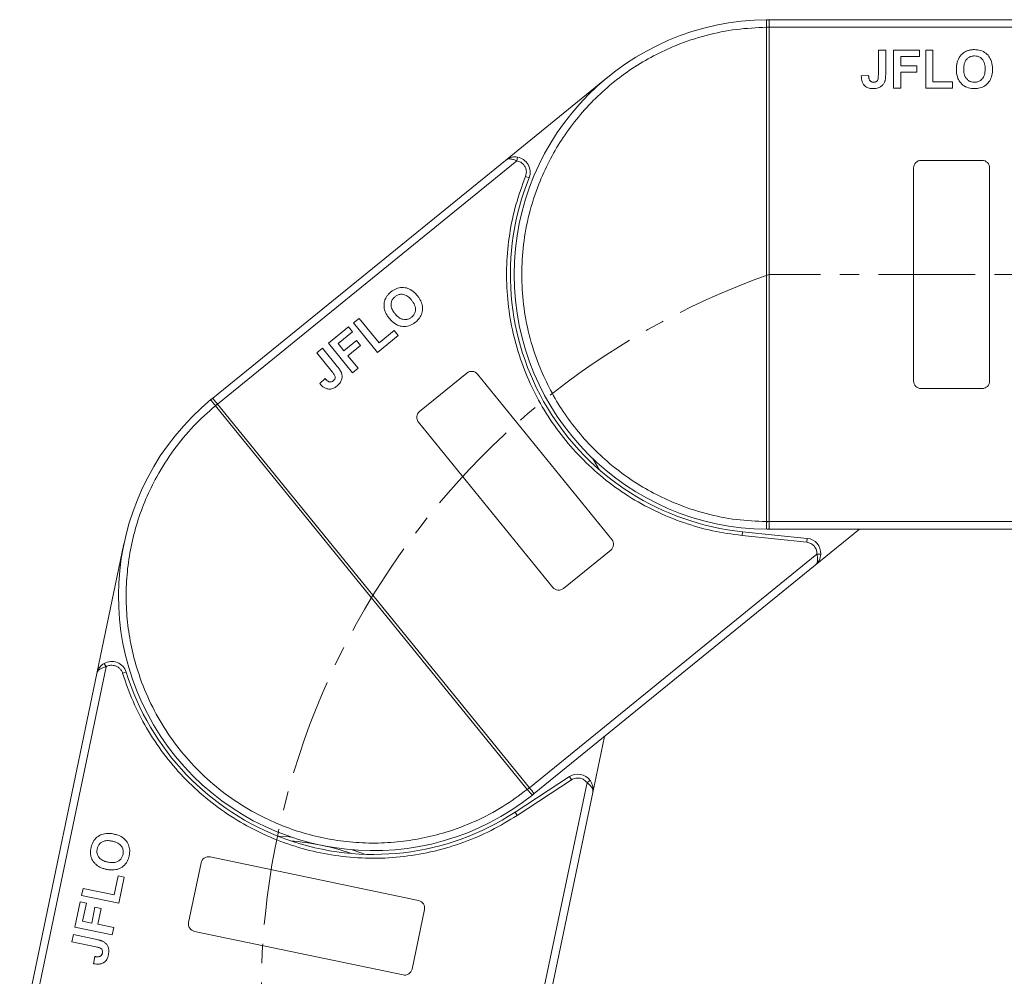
# Model space of a CAD drawing. Header units: millimetres. Extents: x -855 to 619, y 109 to 1142.
# Tile 17 of 74: x -381 to -252, y 722 to 847. Entities that reach past the tile are written whole.
import ezdxf

# ---------------------------------------------------------------- set-up
doc = ezdxf.new("R2010")
doc.units = ezdxf.units.MM
doc.linetypes.add('CENTERX2', pattern=[20.32, 12.7, -2.54, 2.54, -2.54])

msp = doc.modelspace()

# ---------------------------------------------------------------- linework, layer by layer
at = {"color": 7, "linetype": 'Continuous', "lineweight": 15}
for p, q in [((-282.994, 846.48), (-282.994, 846.483)), ((-282.994, 781.484), (-282.994, 846.48)), ((-282.994, 846.48), (-282.644, 846.48)), ((-282.878, 847.481), (-282.644, 847.482)), ((-233.072, 847.482), (-282.644, 847.482)), ((-282.644, 846.482), (-231.954, 846.482)), ((-282.644, 846.48), (-282.644, 781.484)), ((-268.272, 843.482), (-267.31, 843.482)), ((-268.272, 840.246), (-268.272, 843.482)), ((-267.31, 843.482), (-267.31, 840.33)), ((-266.285, 838.482), (-266.285, 843.482)), ((-266.285, 843.482), (-262.887, 843.482)), ((-262.887, 842.649), (-265.323, 842.649)), ((-265.323, 842.649), (-265.323, 841.431)), ((-262.887, 843.482), (-262.887, 842.649)), ((-262.054, 843.482), (-261.092, 843.482)), ((-262.054, 838.482), (-262.054, 843.482)), ((-261.092, 843.482), (-261.092, 839.315)), ((-265.323, 841.431), (-263.208, 841.431)), ((-263.208, 841.431), (-263.208, 840.597)), ((-303.771, 839.98), (-317.297, 828.988)), ((-269.554, 840.149), (-270.515, 840.085)), ((-263.208, 840.597), (-265.323, 840.597)), ((-265.323, 840.597), (-265.323, 838.482)), ((-261.092, 839.315), (-258.528, 839.315)), ((-258.528, 839.315), (-258.528, 838.482)), ((-265.323, 838.482), (-266.285, 838.482)), ((-258.528, 838.482), (-262.054, 838.482)), ((-317.297, 828.988), (-355.766, 797.724)), ((-355.136, 796.948), (-315.798, 828.917)), ((-315.798, 828.917), (-315.719, 829.411)), ((-262.644, 828.982), (-254.644, 828.982)), ((-263.644, 799.982), (-263.644, 827.982)), ((-253.644, 827.982), (-253.644, 799.982)), ((-314.18, 826.688), (-314.644, 826.875)), ((-337.265, 807.605), (-336.519, 808.212)), ((-334.112, 803.725), (-337.265, 807.605)), ((-336.519, 808.212), (-333.891, 804.978)), ((-340.548, 804.937), (-337.912, 807.08)), ((-337.386, 806.433), (-339.277, 804.897)), ((-337.912, 807.08), (-337.386, 806.433)), ((-333.891, 804.978), (-331.901, 806.596)), ((-331.901, 806.596), (-331.376, 805.949)), ((-338.508, 803.952), (-336.867, 805.286)), ((-336.867, 805.286), (-336.341, 804.639)), ((-331.376, 805.949), (-334.112, 803.725)), ((-342.091, 803.684), (-341.344, 804.29)), ((-340.05, 801.173), (-342.091, 803.684)), ((-341.344, 804.29), (-339.356, 801.844)), ((-337.395, 801.057), (-340.548, 804.937)), ((-339.277, 804.897), (-338.508, 803.952)), ((-336.341, 804.639), (-337.983, 803.305)), ((-337.983, 803.305), (-336.649, 801.663)), ((-336.649, 801.663), (-337.395, 801.057)), ((-340.983, 800.289), (-341.689, 799.632)), ((-328.578, 795.981), (-322.37, 801.026)), ((-320.963, 800.881), (-303.304, 779.152)), ((-254.644, 798.982), (-262.644, 798.982)), ((-355.947, 797.576), (-355.766, 797.724)), ((-355.406, 796.726), (-355.408, 796.728)), ((-355.406, 796.726), (-355.135, 796.947)), ((-314.415, 746.286), (-355.406, 796.726)), ((-355.135, 796.947), (-314.143, 746.507)), ((-311.064, 772.845), (-328.723, 794.574)), ((-282.644, 781.484), (-282.994, 781.484)), ((-282.994, 781.481), (-282.994, 781.484)), ((-282.644, 780.482), (-282.878, 780.483)), ((-233.937, 781.482), (-282.644, 781.482)), ((-282.644, 780.482), (-235.055, 780.482)), ((-276.58, 775.742), (-270.748, 780.482)), ((-286.19, 779.665), (-286.139, 780.162)), ((-277.688, 778.786), (-286.19, 779.665)), ((-277.636, 779.283), (-286.139, 780.162)), ((-277.688, 778.786), (-277.636, 779.283)), ((-367.431, 778.577), (-370.995, 761.517)), ((-276.343, 777.223), (-314.142, 746.505)), ((-303.449, 777.745), (-309.658, 772.699)), ((-275.844, 777.199), (-276.343, 777.223)), ((-313.511, 745.729), (-276.58, 775.742)), ((-380.153, 712.789), (-369.787, 762.407)), ((-369.787, 762.407), (-370.037, 762.84)), ((-370.995, 761.517), (-381.132, 712.993)), ((-367.126, 761.698), (-367.604, 761.551)), ((-305.816, 745.875), (-304.279, 753.232)), ((-306.567, 747.173), (-316.527, 699.496)), ((-308.869, 747.957), (-316.022, 743.277)), ((-308.595, 747.539), (-315.748, 742.858)), ((-308.595, 747.539), (-308.869, 747.957)), ((-306.164, 747.47), (-306.567, 747.173)), ((-315.548, 699.292), (-305.816, 745.875)), ((-314.143, 746.507), (-314.415, 746.286)), ((-314.413, 746.284), (-314.415, 746.286)), ((-313.511, 745.729), (-313.693, 745.582)), ((-315.748, 742.858), (-316.022, 743.277)), ((-358.933, 728.787), (-357.297, 736.618)), ((-356.114, 737.393), (-328.705, 731.667)), ((-368.731, 732.419), (-368.206, 734.929)), ((-368.206, 734.929), (-367.391, 734.758)), ((-367.391, 734.758), (-368.112, 731.307)), ((-373.006, 732.33), (-372.809, 733.271)), ((-372.809, 733.271), (-368.731, 732.419)), ((-373.871, 728.188), (-373.176, 731.514)), ((-373.176, 731.514), (-372.361, 731.344)), ((-368.112, 731.307), (-373.006, 732.33)), ((-372.361, 731.344), (-372.859, 728.959)), ((-371.667, 728.71), (-371.234, 730.781)), ((-371.234, 730.781), (-370.418, 730.61)), ((-370.418, 730.61), (-370.851, 728.54)), ((-327.931, 730.483), (-329.567, 722.652)), ((-372.859, 728.959), (-371.667, 728.71)), ((-368.977, 727.166), (-373.871, 728.188)), ((-370.851, 728.54), (-368.78, 728.107)), ((-368.78, 728.107), (-368.977, 727.166)), ((-330.75, 721.878), (-358.159, 727.604)), ((-374.278, 726.243), (-374.081, 727.184)), ((-371.11, 725.581), (-374.278, 726.243)), ((-374.081, 727.184), (-370.996, 726.54)), ((-371.277, 724.307), (-371.411, 723.352))]:
    msp.add_line(p, q, dxfattribs=at)
at = {"color": 1, "linetype": 'CENTERX2', "lineweight": 13}
msp.add_line((28.922, 813.982), (-282.644, 813.982), dxfattribs=at)
at = {"color": 7, "linetype": 'Continuous', "lineweight": 15, "flags": 128}
for points in [[(-305.86, 789.831), (-305.718, 789.603), (-304.977, 788.346)], [(-347.176, 740.123), (-345.719, 740.041), (-345.451, 740.02)], [(-337.424, 738.343), (-337.17, 738.256), (-335.803, 737.747)]]:
    msp.add_lwpolyline(points, dxfattribs=at)
at = {"color": 7, "linetype": 'Continuous', "lineweight": 15}
for centre, radius, start, end in [((-282.644, 813.982), 33.5, 90.40019, 269.59981), ((-282.906, 816.299), 30.184, 89.50169, 90.1661), ((-282.88, 847.186), 0.295, 36.63988, 89.46164), ((-316.035, 827.436), 2, 338.05502, 80.91031), ((-262.644, 827.982), 1, 90, 180), ((-254.644, 827.982), 1, 0, 90), ((-282.644, 813.982), 34, 158.05502, 264.1), ((-321.739, 800.25), 1, 39.1, 129.1), ((-262.644, 799.982), 1, 180, 270), ((-254.644, 799.982), 1, 270, 360), ((-334.639, 771.727), 33.5, 129.50019, 308.69981), ((-355.764, 797.345), 0.295, 75.73988, 128.56164), ((-336.304, 773.36), 30.184, 128.60169, 129.2661), ((-327.947, 795.205), 1, 129.1, 219.1), ((-282.906, 811.665), 30.184, 269.8339, 270.49831), ((-282.88, 780.778), 0.295, 270.53836, 323.36012), ((-304.08, 778.521), 1, 309.1, 39.1), ((-277.842, 777.294), 2, 357.28969, 84.1), ((-310.288, 773.476), 1, 219.1, 309.1), ((-369.037, 761.108), 2, 17.15502, 120.01031), ((-334.639, 771.727), 34, 197.15502, 303.2), ((-307.774, 746.284), 2, 36.38969, 123.2), ((-333.381, 769.763), 30.184, 308.9339, 309.59831), ((-313.881, 745.809), 0.295, 309.63836, 2.46012), ((-348.34, 706.143), 33.5, 71.16973, 85.23027), ((-356.318, 736.414), 1, 78.2, 168.2), ((-328.91, 730.688), 1, 348.2, 78.2), ((-357.954, 728.583), 1, 168.2, 258.2), ((-330.546, 722.857), 1, 258.2, 348.2)]:
    msp.add_arc(centre, radius, start, end, dxfattribs=at)
at = {"color": 1, "linetype": 'CENTERX2', "lineweight": 13}
msp.add_arc((-249.299, 719.628), 100.073, 109.46357, 266.14113, dxfattribs=at)
at = {"color": 7, "linetype": 'Continuous', "lineweight": 15}
for points, knots in [([(-282.994, 781.484), (-284.306, 781.544), (-286.972, 781.666), (-290.961, 782.48), (-294.605, 783.686), (-297.84, 785.192), (-300.666, 786.87), (-303.327, 788.839), (-306.606, 791.831), (-309.394, 795.295), (-311.596, 799.096), (-313.066, 802.348), (-314.24, 806.004), (-314.982, 810.002), (-315.223, 813.982), (-314.982, 817.962), (-314.239, 821.96), (-313.066, 825.616), (-311.596, 828.868), (-309.948, 831.711), (-308.008, 834.394), (-305.052, 837.704), (-301.617, 840.529), (-297.84, 842.772), (-294.605, 844.279), (-290.961, 845.484), (-286.972, 846.298), (-284.306, 846.42), (-282.994, 846.48)], [0, 0, 0, 0, 0.038862, 0.078912, 0.1200677, 0.1522272, 0.1843815, 0.2172151, 0.2500433, 0.3156185, 0.347778, 0.3799323, 0.4210926, 0.4611415, 0.5, 0.5388632, 0.578912, 0.6200677, 0.6522272, 0.6843815, 0.7172151, 0.7500433, 0.8156185, 0.847778, 0.8799323, 0.9210926, 0.9611404, 1, 1, 1, 1]), ([(-282.994, 846.483), (-282.994, 846.574), (-282.994, 846.738), (-282.994, 846.983), (-282.991, 847.179), (-282.98, 847.326), (-282.961, 847.419), (-282.931, 847.472), (-282.894, 847.478), (-282.878, 847.481)], [0, 0, 0, 0, 0.172016, 0.3127556, 0.4995985, 0.630391, 0.7580256, 0.8892284, 1, 1, 1, 1]), ([(-282.644, 847.362), (-282.644, 847.299), (-282.644, 847.173), (-282.644, 846.879), (-282.644, 846.637), (-282.644, 846.503), (-282.644, 846.482)], [0, 0, 0, 0, 0.3133347, 0.6266911, 0.9400476, 1, 1, 1, 1]), ([(-282.644, 846.482), (-282.644, 846.482), (-282.644, 846.481), (-282.644, 846.481), (-282.644, 846.48), (-282.644, 846.48)], [0, 0, 0, 0, 0.38469928, 0.69234964, 1, 1, 1, 1]), ([(-257.792, 842.223), (-257.732, 842.343), (-257.612, 842.583), (-257.295, 842.973), (-256.975, 843.227), (-256.733, 843.337), (-256.704, 843.35)], [0, 0, 0, 0, 0.2508959, 0.50216611, 0.94051172, 1, 1, 1, 1]), ([(-257.054, 840.985), (-257.05, 841.118), (-257.04, 841.455), (-256.922, 841.934), (-256.637, 842.348), (-256.279, 842.603), (-255.926, 842.702), (-255.712, 842.71), (-255.639, 842.713)], [0, 0, 0, 0, 0.1586166, 0.4008637, 0.5730594, 0.7454856, 0.9129852, 1, 1, 1, 1]), ([(-256.704, 843.35), (-256.642, 843.375), (-256.518, 843.425), (-256.334, 843.473), (-256.158, 843.508), (-255.991, 843.53), (-255.821, 843.544), (-255.708, 843.545), (-255.651, 843.546)], [0, 0, 0, 0, 0.1854289, 0.3721896, 0.5277082, 0.6838775, 0.8416784, 1, 1, 1, 1]), ([(-255.651, 843.546), (-255.517, 843.542), (-255.113, 843.528), (-254.459, 843.333), (-253.841, 842.846), (-253.413, 842.139), (-253.282, 841.488), (-253.274, 841.074), (-253.272, 840.975)], [0, 0, 0, 0, 0.1013981, 0.3069957, 0.5061443, 0.6852619, 0.9245571, 1, 1, 1, 1]), ([(-255.639, 842.713), (-255.504, 842.704), (-255.234, 842.688), (-254.85, 842.519), (-254.539, 842.231), (-254.301, 841.769), (-254.239, 841.34), (-254.234, 841.054), (-254.233, 840.999)], [0, 0, 0, 0, 0.1602922, 0.3219224, 0.4907614, 0.6575692, 0.9338827, 1, 1, 1, 1]), ([(-258.015, 840.952), (-258.015, 841.019), (-258.014, 841.152), (-257.999, 841.359), (-257.975, 841.573), (-257.933, 841.792), (-257.877, 842.011), (-257.82, 842.152), (-257.792, 842.223)], [0, 0, 0, 0, 0.1539502, 0.3081809, 0.478699, 0.6499612, 0.8242026, 1, 1, 1, 1]), ([(-268.971, 838.418), (-269.105, 838.423), (-269.409, 838.436), (-269.861, 838.597), (-270.219, 838.923), (-270.474, 839.43), (-270.499, 839.827), (-270.515, 840.085)], [0, 0, 0, 0, 0.1552919, 0.3531453, 0.543243, 0.704067, 1, 1, 1, 1]), ([(-269.424, 839.527), (-269.442, 839.564), (-269.481, 839.639), (-269.509, 839.752), (-269.528, 839.858), (-269.54, 839.954), (-269.549, 840.051), (-269.552, 840.116), (-269.554, 840.149)], [0, 0, 0, 0, 0.1938055, 0.3931273, 0.5440688, 0.6954121, 0.8476129, 1, 1, 1, 1]), ([(-268.272, 840.246), (-268.275, 840.112), (-268.28, 839.882), (-268.328, 839.603), (-268.419, 839.423), (-268.537, 839.327), (-268.704, 839.261), (-268.831, 839.255), (-268.909, 839.251)], [0, 0, 0, 0, 0.29202728, 0.5048541, 0.61390458, 0.72368495, 0.82981647, 1, 1, 1, 1]), ([(-267.31, 840.33), (-267.311, 840.263), (-267.312, 840.13), (-267.321, 839.95), (-267.335, 839.791), (-267.355, 839.653), (-267.379, 839.515), (-267.406, 839.425), (-267.419, 839.379)], [0, 0, 0, 0, 0.2082698, 0.416707, 0.5614806, 0.7065734, 0.8528245, 1, 1, 1, 1]), ([(-255.637, 838.418), (-255.77, 838.422), (-256.174, 838.436), (-256.834, 838.626), (-257.456, 839.115), (-257.881, 839.825), (-258.006, 840.462), (-258.014, 840.864), (-258.015, 840.952)], [0, 0, 0, 0, 0.1021706, 0.3092201, 0.51365, 0.6922749, 0.9324126, 1, 1, 1, 1]), ([(-255.639, 839.251), (-255.773, 839.26), (-256.044, 839.279), (-256.424, 839.46), (-256.747, 839.761), (-256.996, 840.254), (-257.05, 840.686), (-257.054, 840.957), (-257.054, 840.985)], [0, 0, 0, 0, 0.15970987, 0.32042921, 0.49107352, 0.67705027, 0.96629027, 1, 1, 1, 1]), ([(-254.233, 840.999), (-254.238, 840.866), (-254.249, 840.49), (-254.389, 839.968), (-254.736, 839.548), (-255.113, 839.318), (-255.432, 839.256), (-255.606, 839.252), (-255.639, 839.251)], [0, 0, 0, 0, 0.1585903, 0.4472388, 0.6203806, 0.7935748, 0.9612953, 1, 1, 1, 1]), ([(-253.272, 840.975), (-253.275, 840.842), (-253.286, 840.439), (-253.428, 839.799), (-253.819, 839.137), (-254.393, 838.671), (-255.033, 838.445), (-255.454, 838.426), (-255.637, 838.418)], [0, 0, 0, 0, 0.1018882, 0.3073435, 0.4929627, 0.6786474, 0.8607914, 1, 1, 1, 1]), ([(-268.909, 839.251), (-268.95, 839.253), (-269.034, 839.256), (-269.145, 839.287), (-269.238, 839.333), (-269.311, 839.388), (-269.374, 839.452), (-269.407, 839.502), (-269.424, 839.527)], [0, 0, 0, 0, 0.202387, 0.4109073, 0.5578292, 0.7094718, 0.8532239, 1, 1, 1, 1]), ([(-267.419, 839.379), (-267.473, 839.255), (-267.582, 839.006), (-267.885, 838.703), (-268.351, 838.454), (-268.737, 838.432), (-268.971, 838.418)], [0, 0, 0, 0, 0.2064605, 0.4135145, 0.6452106, 1, 1, 1, 1]), ([(-317.297, 828.988), (-317.068, 829.134), (-316.713, 829.361), (-316.145, 829.452), (-315.852, 829.424), (-315.719, 829.411)], [0, 0, 0, 0, 0.4984129, 0.772928, 1, 1, 1, 1]), ([(-315.798, 828.917), (-315.936, 828.979), (-316.229, 829.112), (-316.651, 829.189), (-317.026, 829.158), (-317.206, 829.045), (-317.297, 828.988)], [0, 0, 0, 0, 0.2343503, 0.4981953, 0.748869, 1, 1, 1, 1]), ([(-314.644, 826.875), (-314.604, 827), (-314.523, 827.255), (-314.536, 827.662), (-314.644, 828.054), (-314.796, 828.274), (-314.871, 828.382)], [0, 0, 0, 0, 0.2455128, 0.5, 0.7544872, 1, 1, 1, 1]), ([(-286.19, 779.665), (-287.491, 779.842), (-290.093, 780.197), (-293.916, 781.3), (-297.632, 782.818), (-301.178, 784.789), (-304.469, 787.161), (-307.429, 789.874), (-310.032, 792.878), (-312.255, 796.135), (-314.097, 799.622), (-315.537, 803.326), (-316.554, 807.211), (-317.113, 811.229), (-317.2, 815.285), (-316.806, 819.28), (-315.996, 823.175), (-315.095, 825.642), (-314.644, 826.875)], [0, 0, 0, 0, 0.0616516, 0.1233073, 0.1864354, 0.25, 0.3135645, 0.3766927, 0.4383422, 0.5, 0.5616495, 0.6233073, 0.6864354, 0.75, 0.8135645, 0.8766927, 0.9383443, 1, 1, 1, 1]), ([(-333.03, 810.877), (-332.998, 810.935), (-332.933, 811.052), (-332.82, 811.206), (-332.706, 811.344), (-332.59, 811.467), (-332.467, 811.584), (-332.38, 811.657), (-332.336, 811.694)], [0, 0, 0, 0, 0.1854289, 0.3721896, 0.5277082, 0.6838775, 0.8416784, 1, 1, 1, 1]), ([(-332.336, 811.694), (-332.23, 811.774), (-331.908, 812.019), (-331.277, 812.28), (-330.49, 812.292), (-329.712, 812.013), (-329.2, 811.59), (-328.933, 811.274), (-328.869, 811.199)], [0, 0, 0, 0, 0.1013981, 0.3069957, 0.5061443, 0.6852619, 0.9245571, 1, 1, 1, 1]), ([(-333.164, 809.316), (-333.193, 809.447), (-333.251, 809.709), (-333.251, 810.212), (-333.162, 810.611), (-333.044, 810.848), (-333.03, 810.877)], [0, 0, 0, 0, 0.2508959, 0.5021661, 0.9405117, 1, 1, 1, 1]), ([(-331.81, 808.821), (-331.891, 808.927), (-332.096, 809.195), (-332.306, 809.641), (-332.347, 810.142), (-332.229, 810.566), (-332.018, 810.865), (-331.857, 811.006), (-331.801, 811.054)], [0, 0, 0, 0, 0.1586166, 0.4008637, 0.5730594, 0.7454856, 0.9129852, 1, 1, 1, 1]), ([(-331.801, 811.054), (-331.692, 811.133), (-331.472, 811.29), (-331.067, 811.401), (-330.644, 811.374), (-330.168, 811.166), (-329.849, 810.872), (-329.666, 810.653), (-329.63, 810.611)], [0, 0, 0, 0, 0.16029217, 0.32192242, 0.49076139, 0.65756923, 0.93388265, 1, 1, 1, 1]), ([(-329.63, 810.611), (-329.549, 810.505), (-329.322, 810.206), (-329.101, 809.712), (-329.105, 809.168), (-329.252, 808.752), (-329.462, 808.502), (-329.594, 808.389), (-329.618, 808.368)], [0, 0, 0, 0, 0.1585903, 0.4472388, 0.6203806, 0.7935748, 0.9612953, 1, 1, 1, 1]), ([(-328.869, 811.199), (-328.787, 811.093), (-328.542, 810.774), (-328.248, 810.188), (-328.135, 809.427), (-328.286, 808.703), (-328.64, 808.125), (-328.955, 807.844), (-329.091, 807.723)], [0, 0, 0, 0, 0.1018882, 0.3073435, 0.4929627, 0.6786474, 0.8607914, 1, 1, 1, 1]), ([(-332.535, 808.189), (-332.577, 808.241), (-332.661, 808.345), (-332.78, 808.515), (-332.895, 808.696), (-333.002, 808.893), (-333.096, 809.099), (-333.141, 809.244), (-333.164, 809.316)], [0, 0, 0, 0, 0.1539502, 0.3081809, 0.478699, 0.6499612, 0.8242026, 1, 1, 1, 1]), ([(-329.091, 807.723), (-329.198, 807.642), (-329.519, 807.398), (-330.152, 807.129), (-330.943, 807.117), (-331.72, 807.4), (-332.219, 807.815), (-332.478, 808.122), (-332.535, 808.189)], [0, 0, 0, 0, 0.1021706, 0.3092201, 0.51365, 0.6922749, 0.9324126, 1, 1, 1, 1]), ([(-329.618, 808.368), (-329.729, 808.29), (-329.95, 808.134), (-330.36, 808.035), (-330.8, 808.064), (-331.304, 808.29), (-331.618, 808.591), (-331.792, 808.799), (-331.81, 808.821)], [0, 0, 0, 0, 0.1597099, 0.3204292, 0.4910735, 0.6770503, 0.9662903, 1, 1, 1, 1]), ([(-340.05, 801.173), (-339.968, 801.067), (-339.826, 800.885), (-339.688, 800.638), (-339.645, 800.441), (-339.676, 800.292), (-339.764, 800.136), (-339.858, 800.051), (-339.917, 799.999)], [0, 0, 0, 0, 0.2920273, 0.5048541, 0.6139046, 0.723685, 0.8298165, 1, 1, 1, 1]), ([(-339.356, 801.844), (-339.315, 801.792), (-339.232, 801.688), (-339.125, 801.543), (-339.036, 801.411), (-338.965, 801.291), (-338.895, 801.168), (-338.859, 801.081), (-338.842, 801.038)], [0, 0, 0, 0, 0.20826979, 0.416707, 0.56148059, 0.70657343, 0.85282453, 1, 1, 1, 1]), ([(-340.49, 799.888), (-340.528, 799.905), (-340.605, 799.939), (-340.698, 800.01), (-340.78, 800.079), (-340.85, 800.146), (-340.918, 800.216), (-340.961, 800.264), (-340.983, 800.289)], [0, 0, 0, 0, 0.1938055, 0.3931273, 0.5440688, 0.6954121, 0.8476129, 1, 1, 1, 1]), ([(-339.917, 799.999), (-339.95, 799.974), (-340.017, 799.923), (-340.123, 799.878), (-340.224, 799.854), (-340.314, 799.851), (-340.404, 799.862), (-340.461, 799.879), (-340.49, 799.888)], [0, 0, 0, 0, 0.20238704, 0.41090731, 0.55782922, 0.70947182, 0.85322392, 1, 1, 1, 1]), ([(-338.842, 801.038), (-338.805, 800.907), (-338.732, 800.646), (-338.777, 800.219), (-338.981, 799.733), (-339.266, 799.471), (-339.439, 799.313)], [0, 0, 0, 0, 0.2064605, 0.4135145, 0.6452106, 1, 1, 1, 1]), ([(-339.439, 799.313), (-339.547, 799.233), (-339.791, 799.051), (-340.243, 798.891), (-340.727, 798.918), (-341.244, 799.151), (-341.514, 799.443), (-341.689, 799.632)], [0, 0, 0, 0, 0.1552919, 0.3531453, 0.543243, 0.704067, 1, 1, 1, 1]), ([(-355.408, 796.728), (-355.465, 796.798), (-355.57, 796.926), (-355.723, 797.116), (-355.845, 797.269), (-355.929, 797.391), (-355.973, 797.475), (-355.983, 797.535), (-355.959, 797.563), (-355.947, 797.576)], [0, 0, 0, 0, 0.172016, 0.3127556, 0.4995985, 0.630391, 0.7580256, 0.8892284, 1, 1, 1, 1]), ([(-355.691, 797.631), (-355.651, 797.582), (-355.571, 797.484), (-355.386, 797.257), (-355.233, 797.068), (-355.149, 796.965), (-355.136, 796.948)], [0, 0, 0, 0, 0.3133347, 0.6266911, 0.9400476, 1, 1, 1, 1]), ([(-314.415, 746.286), (-315.471, 745.505), (-317.617, 743.918), (-321.226, 742.034), (-324.814, 740.672), (-328.275, 739.8), (-331.526, 739.32), (-334.833, 739.17), (-339.264, 739.424), (-343.613, 740.354), (-347.719, 741.915), (-350.911, 743.511), (-354.127, 745.609), (-357.225, 748.243), (-359.922, 751.18), (-362.245, 754.421), (-364.19, 757.991), (-365.585, 761.569), (-366.496, 765.019), (-367.01, 768.265), (-367.196, 771.57), (-366.989, 776.004), (-366.106, 780.362), (-364.589, 784.485), (-363.028, 787.695), (-360.961, 790.928), (-358.379, 794.075), (-356.387, 795.851), (-355.406, 796.726)], [0, 0, 0, 0, 0.038862, 0.078912, 0.1200677, 0.1522272, 0.1843815, 0.2172151, 0.2500433, 0.3156185, 0.347778, 0.3799323, 0.4210926, 0.4611415, 0.5, 0.5388632, 0.578912, 0.6200677, 0.6522272, 0.6843815, 0.7172151, 0.7500433, 0.8156185, 0.847778, 0.8799323, 0.9210926, 0.9611404, 1, 1, 1, 1]), ([(-355.136, 796.948), (-355.136, 796.948), (-355.135, 796.948), (-355.135, 796.947), (-355.135, 796.947), (-355.135, 796.947)], [0, 0, 0, 0, 0.38469928, 0.69234964, 1, 1, 1, 1]), ([(-282.878, 780.483), (-282.895, 780.486), (-282.932, 780.492), (-282.961, 780.546), (-282.98, 780.639), (-282.991, 780.785), (-282.994, 780.981), (-282.994, 781.226), (-282.994, 781.39), (-282.994, 781.481)], [0, 0, 0, 0, 0.1119973, 0.2448439, 0.3691679, 0.5008987, 0.6875333, 0.8281382, 1, 1, 1, 1]), ([(-282.644, 781.484), (-282.644, 781.484), (-282.644, 781.483), (-282.644, 781.483), (-282.644, 781.482), (-282.644, 781.482)], [0, 0, 0, 0, 0.3846661, 0.6923333, 1, 1, 1, 1]), ([(-282.644, 781.482), (-282.644, 781.369), (-282.644, 781.144), (-282.644, 780.846), (-282.644, 780.678), (-282.644, 780.612), (-282.644, 780.602)], [0, 0, 0, 0, 0.3133566, 0.6267132, 0.9400698, 1, 1, 1, 1]), ([(-276.58, 775.742), (-276.506, 775.819), (-276.358, 775.973), (-276.252, 776.332), (-276.241, 776.761), (-276.311, 777.075), (-276.343, 777.223)], [0, 0, 0, 0, 0.2515188, 0.5017844, 0.7656323, 1, 1, 1, 1]), ([(-275.844, 777.199), (-275.858, 777.067), (-275.89, 776.774), (-276.096, 776.237), (-276.391, 775.936), (-276.58, 775.742)], [0, 0, 0, 0, 0.2270634, 0.5015869, 1, 1, 1, 1]), ([(-370.995, 761.517), (-370.91, 761.775), (-370.777, 762.174), (-370.394, 762.604), (-370.149, 762.766), (-370.037, 762.84)], [0, 0, 0, 0, 0.4984129, 0.772928, 1, 1, 1, 1]), ([(-369.787, 762.407), (-369.934, 762.369), (-370.245, 762.287), (-370.621, 762.08), (-370.892, 761.82), (-370.96, 761.618), (-370.995, 761.517)], [0, 0, 0, 0, 0.2343503, 0.4981953, 0.748869, 1, 1, 1, 1]), ([(-367.604, 761.551), (-367.652, 761.673), (-367.75, 761.921), (-368.016, 762.229), (-368.348, 762.466), (-368.604, 762.54), (-368.73, 762.576)], [0, 0, 0, 0, 0.24551284, 0.5, 0.75448716, 1, 1, 1, 1]), ([(-315.748, 742.858), (-316.869, 742.176), (-319.112, 740.81), (-322.775, 739.255), (-326.616, 738.09), (-330.611, 737.383), (-334.661, 737.147), (-338.67, 737.386), (-342.584, 738.076), (-346.363, 739.201), (-349.991, 740.746), (-353.445, 742.712), (-356.684, 745.086), (-359.652, 747.851), (-362.278, 750.944), (-364.492, 754.292), (-366.32, 757.827), (-367.176, 760.309), (-367.604, 761.551)], [0, 0, 0, 0, 0.0616516, 0.1233073, 0.1864354, 0.25, 0.3135645, 0.3766927, 0.4383422, 0.5, 0.5616495, 0.6233073, 0.6864354, 0.75, 0.8135645, 0.8766927, 0.9383443, 1, 1, 1, 1]), ([(-305.816, 745.875), (-305.807, 745.981), (-305.789, 746.194), (-305.934, 746.54), (-306.196, 746.88), (-306.448, 747.08), (-306.567, 747.173)], [0, 0, 0, 0, 0.2515188, 0.50178442, 0.76563227, 1, 1, 1, 1]), ([(-306.164, 747.47), (-306.092, 747.358), (-305.932, 747.111), (-305.753, 746.564), (-305.791, 746.145), (-305.816, 745.875)], [0, 0, 0, 0, 0.2270634, 0.5015869, 1, 1, 1, 1]), ([(-313.693, 745.582), (-313.708, 745.574), (-313.741, 745.555), (-313.798, 745.579), (-313.871, 745.639), (-313.972, 745.745), (-314.098, 745.896), (-314.252, 746.085), (-314.356, 746.213), (-314.413, 746.284)], [0, 0, 0, 0, 0.11199725, 0.24484387, 0.3691679, 0.50089869, 0.68753328, 0.82813816, 1, 1, 1, 1]), ([(-314.143, 746.507), (-314.143, 746.506), (-314.143, 746.506), (-314.142, 746.506), (-314.142, 746.505), (-314.142, 746.505)], [0, 0, 0, 0, 0.3846661, 0.6923333, 1, 1, 1, 1]), ([(-314.142, 746.505), (-314.071, 746.418), (-313.929, 746.243), (-313.741, 746.011), (-313.635, 745.881), (-313.593, 745.83), (-313.587, 745.822)], [0, 0, 0, 0, 0.3133566, 0.6267132, 0.9400698, 1, 1, 1, 1]), ([(-371.759, 738.611), (-371.728, 738.741), (-371.632, 739.133), (-371.307, 739.734), (-370.704, 740.24), (-369.924, 740.513), (-369.26, 740.509), (-368.854, 740.432), (-368.756, 740.414)], [0, 0, 0, 0, 0.1013981, 0.3069957, 0.5061443, 0.6852619, 0.9245571, 1, 1, 1, 1]), ([(-368.756, 740.414), (-368.626, 740.383), (-368.235, 740.29), (-367.637, 740.021), (-367.069, 739.502), (-366.73, 738.845), (-366.64, 738.173), (-366.707, 737.756), (-366.737, 737.576)], [0, 0, 0, 0, 0.1018882, 0.3073435, 0.4929627, 0.6786474, 0.8607914, 1, 1, 1, 1]), ([(-370.941, 738.452), (-370.905, 738.582), (-370.834, 738.843), (-370.59, 739.184), (-370.245, 739.43), (-369.744, 739.569), (-369.311, 739.542), (-369.03, 739.488), (-368.976, 739.477)], [0, 0, 0, 0, 0.1602922, 0.3219224, 0.4907614, 0.6575692, 0.9338827, 1, 1, 1, 1]), ([(-368.976, 739.477), (-368.847, 739.446), (-368.481, 739.358), (-367.999, 739.114), (-367.659, 738.689), (-367.51, 738.273), (-367.516, 737.947), (-367.547, 737.776), (-367.553, 737.744)], [0, 0, 0, 0, 0.1585903, 0.4472388, 0.6203806, 0.7935748, 0.9612953, 1, 1, 1, 1]), ([(-371.783, 737.539), (-371.794, 737.605), (-371.818, 737.737), (-371.827, 737.927), (-371.826, 738.106), (-371.813, 738.275), (-371.792, 738.443), (-371.77, 738.555), (-371.759, 738.611)], [0, 0, 0, 0, 0.1854289, 0.3721896, 0.5277082, 0.6838775, 0.8416784, 1, 1, 1, 1]), ([(-369.539, 736.714), (-369.669, 736.745), (-369.997, 736.823), (-370.441, 737.037), (-370.789, 737.4), (-370.965, 737.803), (-370.99, 738.169), (-370.954, 738.38), (-370.941, 738.452)], [0, 0, 0, 0, 0.1586166, 0.4008637, 0.5730594, 0.7454856, 0.9129852, 1, 1, 1, 1]), ([(-367.553, 737.744), (-367.589, 737.614), (-367.663, 737.354), (-367.918, 737.018), (-368.278, 736.763), (-368.812, 736.62), (-369.246, 736.656), (-369.512, 736.708), (-369.539, 736.714)], [0, 0, 0, 0, 0.1597099, 0.3204292, 0.4910735, 0.6770503, 0.9662903, 1, 1, 1, 1]), ([(-370.902, 736.244), (-371.007, 736.327), (-371.217, 736.494), (-371.535, 736.884), (-371.718, 737.25), (-371.776, 737.508), (-371.783, 737.539)], [0, 0, 0, 0, 0.2508959, 0.5021661, 0.9405117, 1, 1, 1, 1]), ([(-366.737, 737.576), (-366.768, 737.446), (-366.864, 737.054), (-367.186, 736.446), (-367.791, 735.938), (-368.573, 735.667), (-369.222, 735.675), (-369.617, 735.749), (-369.704, 735.766)], [0, 0, 0, 0, 0.1021706, 0.3092201, 0.51365, 0.6922749, 0.9324126, 1, 1, 1, 1]), ([(-369.704, 735.766), (-369.769, 735.78), (-369.899, 735.808), (-370.099, 735.865), (-370.303, 735.932), (-370.509, 736.018), (-370.712, 736.118), (-370.839, 736.202), (-370.902, 736.244)], [0, 0, 0, 0, 0.15395018, 0.3081809, 0.47869905, 0.64996124, 0.82420256, 1, 1, 1, 1]), ([(-370.996, 726.54), (-370.93, 726.526), (-370.8, 726.497), (-370.626, 726.452), (-370.473, 726.406), (-370.342, 726.357), (-370.211, 726.306), (-370.129, 726.261), (-370.087, 726.239)], [0, 0, 0, 0, 0.2082698, 0.416707, 0.5614806, 0.7065734, 0.8528245, 1, 1, 1, 1]), ([(-370.087, 726.239), (-369.977, 726.16), (-369.755, 726.004), (-369.521, 725.644), (-369.372, 725.138), (-369.429, 724.755), (-369.463, 724.523)], [0, 0, 0, 0, 0.2064605, 0.4135145, 0.6452106, 1, 1, 1, 1]), ([(-371.11, 725.581), (-370.98, 725.551), (-370.755, 725.499), (-370.492, 725.395), (-370.335, 725.269), (-370.264, 725.134), (-370.234, 724.958), (-370.254, 724.832), (-370.266, 724.755)], [0, 0, 0, 0, 0.2920273, 0.5048541, 0.6139046, 0.723685, 0.8298165, 1, 1, 1, 1]), ([(-370.266, 724.755), (-370.276, 724.714), (-370.297, 724.633), (-370.35, 724.531), (-370.414, 724.449), (-370.482, 724.389), (-370.559, 724.34), (-370.614, 724.318), (-370.641, 724.307)], [0, 0, 0, 0, 0.202387, 0.4109073, 0.5578292, 0.7094718, 0.8532239, 1, 1, 1, 1]), ([(-369.463, 724.523), (-369.496, 724.394), (-369.571, 724.098), (-369.821, 723.689), (-370.213, 723.405), (-370.762, 723.259), (-371.156, 723.316), (-371.411, 723.352)], [0, 0, 0, 0, 0.1552919, 0.3531453, 0.543243, 0.704067, 1, 1, 1, 1]), ([(-370.641, 724.307), (-370.681, 724.296), (-370.763, 724.274), (-370.88, 724.27), (-370.987, 724.272), (-371.084, 724.28), (-371.18, 724.291), (-371.245, 724.302), (-371.277, 724.307)], [0, 0, 0, 0, 0.1938055, 0.3931273, 0.5440688, 0.6954121, 0.8476129, 1, 1, 1, 1])]:
    msp.add_open_spline(points, degree=3, knots=knots, dxfattribs=at)
for points in [[(-282.644, 847.482), (-282.644, 847.477), (-282.644, 847.466), (-282.644, 847.397), (-282.644, 847.362)], [(-314.871, 828.382), (-315.001, 828.514), (-315.261, 828.778), (-315.619, 828.87), (-315.798, 828.917)], [(-355.766, 797.724), (-355.763, 797.72), (-355.757, 797.712), (-355.713, 797.658), (-355.691, 797.631)], [(-282.644, 780.602), (-282.644, 780.567), (-282.644, 780.498), (-282.644, 780.487), (-282.644, 780.482)], [(-276.678, 778.24), (-276.819, 778.381), (-277.101, 778.664), (-277.492, 778.745), (-277.688, 778.786)], [(-276.343, 777.223), (-276.352, 777.408), (-276.37, 777.778), (-276.575, 778.086), (-276.678, 778.24)], [(-368.73, 762.576), (-368.914, 762.597), (-369.282, 762.638), (-369.619, 762.484), (-369.787, 762.407)], [(-307.467, 747.752), (-307.666, 747.772), (-308.063, 747.814), (-308.418, 747.63), (-308.595, 747.539)], [(-306.567, 747.173), (-306.69, 747.311), (-306.937, 747.587), (-307.29, 747.697), (-307.467, 747.752)], [(-313.587, 745.822), (-313.565, 745.795), (-313.521, 745.741), (-313.514, 745.733), (-313.511, 745.729)]]:
    msp.add_open_spline(points, degree=3, dxfattribs=at)

doc.saveas('drawing.dxf')
